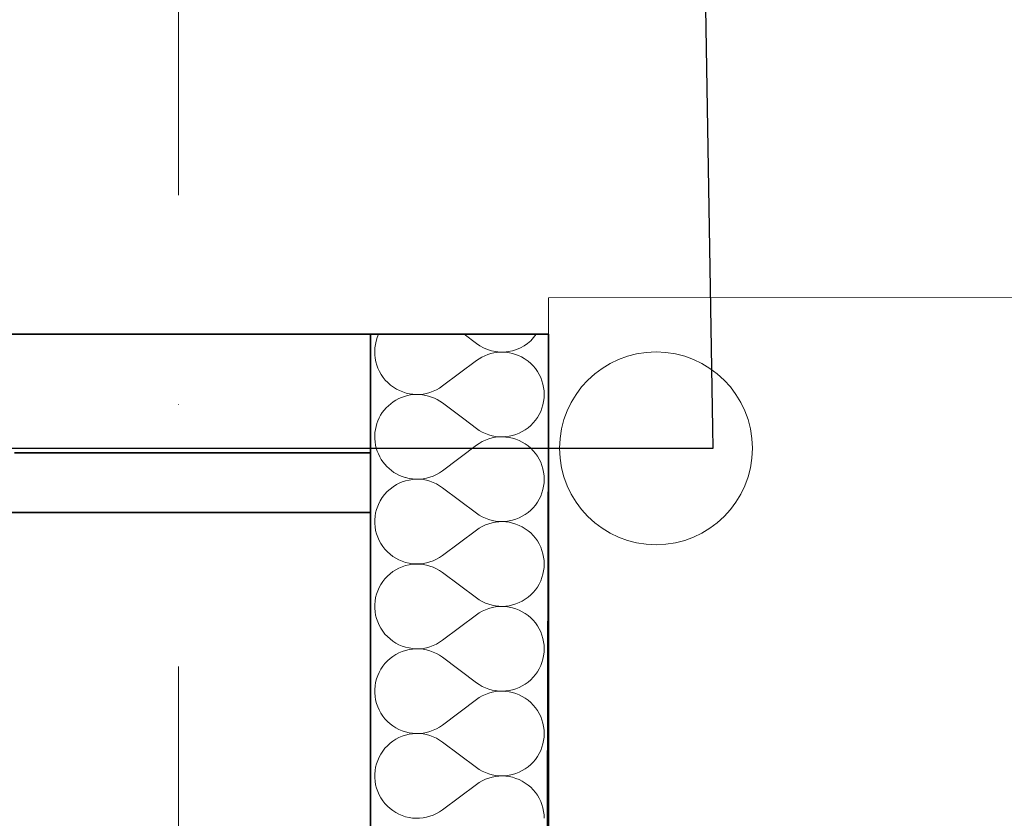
# Model space of a CAD drawing. Header units: millimetres. Extents: x -34676 to 172266, y 39940 to 476087.
# Tile 142 of 256: x 49951 to 50615, y 292979 to 293517. Entities that reach past the tile are written whole.
import ezdxf

# ---------------------------------------------------------------- set-up
doc = ezdxf.new("R2010")
doc.units = ezdxf.units.MM
doc.header["$MEASUREMENT"] = 0
doc.linetypes.add('Kropki i Kreski', pattern=[6.702778, 3.527778, -1.763889, 0, -1.411111])
for name, color, linetype in [('#podkład', 252, 'Continuous'), ('- A - ocieplenie', 7, 'Continuous'), ('2D - Rysunki i Obrazki', 7, 'Continuous'), ('Konstrukcja - Siatka mod', 7, 'Continuous'), ('Konstrukcja - Ściany zewnętrzne', 7, 'Continuous'), ('z JAN', 7, 'Continuous')]:
    doc.layers.add(name, color=color, linetype=linetype)

# ---------------------------------------------------------------- blocks, each defined once
blk = doc.blocks.new('*X221')
at = {"layer": '- A - ocieplenie', "color": 7, "linetype": 'Continuous', "lineweight": 13, "ltscale": 100}
for p, q in [((49860.19, 399445.2), (49868.52, 399438.94)), ((49845.67, 399410.37), (49868.52, 399427.52)), ((49845.67, 399398.94), (49860.05, 399388.15))]:
    blk.add_line(p, q, dxfattribs=at)
for centre, start, end in [((49828.52, 399433.23), 155.24169, 306.8699), ((49885.67, 399461.8), 233.1301, 324.46441), ((49885.67, 399404.66), 58.02755, 126.8699), ((49828.52, 399376.09), 53.1301, 253.79565), ((49828.52, 399318.94), 113.83212, 156.16788)]:
    blk.add_arc(centre, 28.57, start, end, dxfattribs=at)
blk = doc.blocks.new('UHYGFFFF')
at = {"layer": '- A - ocieplenie', "color": 252, "linetype": 'Continuous', "lineweight": 35, "ltscale": 100}
for p, q in [((49797.1, 399445.2), (49797.1, 399325.2)), ((49797.1, 399445.2), (49797.1, 399325.2)), ((49917.1, 396062.63), (49917.1, 399445.2)), ((49797.1, 399325.2), (49797.1, 396062.63))]:
    blk.add_line(p, q, dxfattribs=at)
at = {"layer": '- A - ocieplenie', "color": 252, "linetype": 'Continuous', "lineweight": 13, "ltscale": 100}
for p, q in [((49901.48, 399428.45), (49900.78, 399428.88)), ((49903.38, 399427.08), (49901.48, 399428.45)), ((49905.16, 399425.55), (49903.38, 399427.08)), ((49906.8, 399423.88), (49905.16, 399425.55)), ((49908.31, 399422.09), (49906.8, 399423.88)), ((49909.66, 399420.18), (49908.31, 399422.09)), ((49910.85, 399418.16), (49909.66, 399420.18)), ((49911.87, 399416.05), (49910.85, 399418.16)), ((49912.72, 399413.86), (49911.87, 399416.05)), ((49913.38, 399411.62), (49912.72, 399413.86)), ((49913.86, 399409.32), (49913.38, 399411.62)), ((49914.14, 399407), (49913.86, 399409.32)), ((49914.24, 399404.66), (49914.14, 399407)), ((49913.38, 399397.7), (49913.86, 399399.99)), ((49913.86, 399399.99), (49914.14, 399402.32)), ((49914.14, 399402.32), (49914.24, 399404.66)), ((49910.85, 399391.16), (49911.87, 399393.27)), ((49911.87, 399393.27), (49912.72, 399395.45)), ((49912.72, 399395.45), (49913.38, 399397.7)), ((49860.05, 399388.15), (49868.52, 399381.8)), ((49906.8, 399385.43), (49908.31, 399387.23)), ((49908.31, 399387.23), (49909.66, 399389.14)), ((49909.66, 399389.14), (49910.85, 399391.16)), ((49868.52, 399381.8), (49870.45, 399380.47)), ((49870.45, 399380.47), (49872.49, 399379.31)), ((49899.48, 399379.65), (49901.48, 399380.87)), ((49901.48, 399380.87), (49903.38, 399382.24)), ((49903.38, 399382.24), (49905.16, 399383.77)), ((49905.16, 399383.77), (49906.8, 399385.43)), ((49872.49, 399379.31), (49874.61, 399378.32)), ((49874.61, 399373.86), (49872.49, 399372.87)), ((49874.61, 399378.32), (49876.8, 399377.5)), ((49876.8, 399374.68), (49874.61, 399373.86)), ((49876.8, 399377.5), (49879.06, 399376.86)), ((49879.06, 399375.31), (49876.8, 399374.68)), ((49879.06, 399376.86), (49881.36, 399376.41)), ((49881.36, 399375.76), (49879.06, 399375.31)), ((49881.36, 399376.41), (49883.69, 399376.16)), ((49883.69, 399376.02), (49881.36, 399375.76)), ((49883.69, 399376.16), (49886.03, 399376.09)), ((49886.03, 399376.09), (49883.69, 399376.02)), ((49886.03, 399376.09), (49888.37, 399376.22)), ((49888.37, 399375.96), (49886.03, 399376.09)), ((49888.37, 399376.22), (49890.69, 399376.53)), ((49890.69, 399375.64), (49888.37, 399375.96)), ((49890.69, 399376.53), (49892.97, 399377.04)), ((49892.97, 399375.14), (49890.69, 399375.64)), ((49892.97, 399377.04), (49895.21, 399377.73)), ((49895.21, 399374.45), (49892.97, 399375.14)), ((49895.21, 399377.73), (49897.39, 399378.6)), ((49897.39, 399373.57), (49895.21, 399374.45)), ((49897.39, 399378.6), (49899.48, 399379.65)), ((49899.48, 399372.53), (49897.39, 399373.57)), ((49845.67, 399353.23), (49868.52, 399370.37)), ((49870.45, 399371.7), (49868.52, 399370.37)), ((49872.49, 399372.87), (49870.45, 399371.7)), ((49901.48, 399371.31), (49899.48, 399372.53)), ((49903.38, 399369.93), (49901.48, 399371.31)), ((49905.16, 399368.41), (49903.38, 399369.93)), ((49906.8, 399366.74), (49905.16, 399368.41)), ((49908.31, 399364.95), (49906.8, 399366.74)), ((49909.66, 399363.03), (49908.31, 399364.95)), ((49910.85, 399361.01), (49909.66, 399363.03)), ((49911.87, 399358.91), (49910.85, 399361.01)), ((49843.7, 399351.88), (49845.67, 399353.23)), ((49912.72, 399356.72), (49911.87, 399358.91)), ((49913.38, 399354.48), (49912.72, 399356.72)), ((49913.86, 399352.18), (49913.38, 399354.48)), ((49820.56, 399348.66), (49820.75, 399348.59)), ((49820.75, 399348.59), (49823.07, 399348.04)), ((49823.07, 399346.99), (49820.75, 399346.44)), ((49823.07, 399348.04), (49825.43, 399347.68)), ((49825.43, 399347.35), (49823.07, 399346.99)), ((49825.43, 399347.68), (49827.81, 399347.53)), ((49827.81, 399347.51), (49825.43, 399347.35)), ((49827.81, 399347.53), (49830.2, 399347.57)), ((49830.2, 399347.47), (49827.81, 399347.51)), ((49830.2, 399347.57), (49832.57, 399347.8)), ((49832.57, 399347.23), (49830.2, 399347.47)), ((49832.57, 399347.8), (49834.92, 399348.24)), ((49834.92, 399346.79), (49832.57, 399347.23)), ((49834.92, 399348.24), (49837.22, 399348.87)), ((49837.22, 399346.16), (49834.92, 399346.79)), ((49837.22, 399348.87), (49839.46, 399349.69)), ((49839.46, 399349.69), (49841.63, 399350.7)), ((49841.63, 399350.7), (49843.7, 399351.88)), ((49914.14, 399349.86), (49913.86, 399352.18)), ((49914.24, 399347.52), (49914.14, 399349.86)), ((49914.14, 399345.18), (49914.24, 399347.52)), ((49818.48, 399345.69), (49816.94, 399345.04)), ((49820.75, 399346.44), (49818.48, 399345.69)), ((49839.46, 399345.34), (49837.22, 399346.16)), ((49841.63, 399344.34), (49839.46, 399345.34)), ((49843.7, 399343.15), (49841.63, 399344.34)), ((49845.67, 399341.8), (49843.7, 399343.15)), ((49845.67, 399341.8), (49868.52, 399324.66)), ((49912.72, 399338.31), (49913.38, 399340.56)), ((49913.38, 399340.56), (49913.86, 399342.85)), ((49913.86, 399342.85), (49914.14, 399345.18)), ((49909.66, 399332), (49910.85, 399334.02)), ((49910.85, 399334.02), (49911.87, 399336.13)), ((49911.87, 399336.13), (49912.72, 399338.31)), ((49801.17, 399327.18), (49800.57, 399324.87)), ((49801.95, 399329.44), (49801.17, 399327.18)), ((49802.44, 399330.54), (49801.95, 399329.44)), ((49903.38, 399325.1), (49905.16, 399326.62)), ((49905.16, 399326.62), (49906.8, 399328.29)), ((49906.8, 399328.29), (49908.31, 399330.09)), ((49908.31, 399330.09), (49909.66, 399332)), ((49800.18, 399322.52), (49799.98, 399320.14)), ((49799.98, 399320.14), (49799.98, 399317.75)), ((49800.57, 399324.87), (49800.18, 399322.52)), ((49868.52, 399324.66), (49870.45, 399323.33)), ((49870.45, 399323.33), (49872.49, 399322.17)), ((49872.49, 399322.17), (49874.61, 399321.17)), ((49874.61, 399321.17), (49876.8, 399320.35)), ((49876.8, 399320.35), (49879.06, 399319.72)), ((49892.97, 399319.9), (49895.21, 399320.59)), ((49895.21, 399320.59), (49897.39, 399321.46)), ((49897.39, 399321.46), (49899.48, 399322.51)), ((49899.48, 399322.51), (49901.48, 399323.72)), ((49901.48, 399323.72), (49903.38, 399325.1)), ((49799.98, 399317.75), (49800.18, 399315.37)), ((49800.18, 399315.37), (49800.57, 399313.02)), ((49870.45, 399314.56), (49868.52, 399313.23)), ((49872.49, 399315.72), (49870.45, 399314.56)), ((49874.61, 399316.72), (49872.49, 399315.72)), ((49876.8, 399317.54), (49874.61, 399316.72)), ((49879.06, 399318.17), (49876.8, 399317.54)), ((49879.06, 399319.72), (49881.36, 399319.27)), ((49881.36, 399318.62), (49879.06, 399318.17)), ((49881.36, 399319.27), (49883.69, 399319.01)), ((49883.69, 399318.88), (49881.36, 399318.62)), ((49883.69, 399319.01), (49886.03, 399318.95)), ((49886.03, 399318.94), (49883.69, 399318.88)), ((49886.03, 399318.95), (49888.37, 399319.07)), ((49888.37, 399318.82), (49886.03, 399318.94)), ((49888.37, 399319.07), (49890.69, 399319.39)), ((49890.69, 399318.5), (49888.37, 399318.82)), ((49890.69, 399319.39), (49892.97, 399319.9)), ((49892.97, 399317.99), (49890.69, 399318.5)), ((49895.21, 399317.3), (49892.97, 399317.99)), ((49897.39, 399316.43), (49895.21, 399317.3)), ((49899.48, 399315.38), (49897.39, 399316.43)), ((49901.48, 399314.17), (49899.48, 399315.38)), ((49903.38, 399312.79), (49901.48, 399314.17)), ((49800.57, 399313.02), (49801.17, 399310.71)), ((49801.17, 399310.71), (49801.95, 399308.45)), ((49801.95, 399308.45), (49802.92, 399306.27)), ((49845.67, 399296.09), (49868.52, 399313.23)), ((49905.16, 399311.27), (49903.38, 399312.79)), ((49906.8, 399309.6), (49905.16, 399311.27)), ((49908.31, 399307.8), (49906.8, 399309.6)), ((49909.66, 399305.89), (49908.31, 399307.8)), ((49802.92, 399306.27), (49804.06, 399304.18)), ((49804.06, 399304.18), (49805.38, 399302.19)), ((49805.38, 399302.19), (49806.86, 399300.32)), ((49806.86, 399300.32), (49808.49, 399298.57)), ((49910.85, 399303.87), (49909.66, 399305.89)), ((49911.87, 399301.76), (49910.85, 399303.87)), ((49912.72, 399299.58), (49911.87, 399301.76)), ((49808.49, 399298.57), (49810.26, 399296.97)), ((49810.26, 399296.97), (49812.16, 399295.52)), ((49812.16, 399295.52), (49814.17, 399294.24)), ((49814.17, 399294.24), (49816.28, 399293.13)), ((49839.46, 399292.55), (49841.63, 399293.55)), ((49841.63, 399293.55), (49843.7, 399294.74)), ((49843.7, 399294.74), (49845.67, 399296.09)), ((49913.38, 399297.33), (49912.72, 399299.58)), ((49913.86, 399295.04), (49913.38, 399297.33)), ((49914.14, 399292.71), (49913.86, 399295.04)), ((49816.28, 399287.62), (49814.17, 399286.51)), ((49816.28, 399293.13), (49818.48, 399292.2)), ((49818.48, 399288.55), (49816.28, 399287.62)), ((49818.48, 399292.2), (49820.75, 399291.45)), ((49820.75, 399289.29), (49818.48, 399288.55)), ((49820.75, 399291.45), (49823.07, 399290.9)), ((49823.07, 399289.85), (49820.75, 399289.29)), ((49823.07, 399290.9), (49825.43, 399290.54)), ((49825.43, 399290.21), (49823.07, 399289.85)), ((49825.43, 399290.54), (49827.81, 399290.38)), ((49827.81, 399290.36), (49825.43, 399290.21)), ((49827.81, 399290.38), (49830.2, 399290.42)), ((49830.2, 399290.32), (49827.81, 399290.36)), ((49830.2, 399290.42), (49832.57, 399290.66)), ((49832.57, 399290.09), (49830.2, 399290.32)), ((49832.57, 399290.66), (49834.92, 399291.1)), ((49834.92, 399289.65), (49832.57, 399290.09)), ((49834.92, 399291.1), (49837.22, 399291.73)), ((49837.22, 399289.02), (49834.92, 399289.65)), ((49837.22, 399291.73), (49839.46, 399292.55)), ((49839.46, 399288.2), (49837.22, 399289.02)), ((49841.63, 399287.19), (49839.46, 399288.2)), ((49843.7, 399286.01), (49841.63, 399287.19)), ((49913.86, 399285.71), (49914.14, 399288.03)), ((49914.24, 399290.37), (49914.14, 399292.71)), ((49914.14, 399288.03), (49914.24, 399290.37)), ((49806.86, 399280.43), (49805.38, 399278.56)), ((49808.49, 399282.17), (49806.86, 399280.43)), ((49810.26, 399283.78), (49808.49, 399282.17)), ((49812.16, 399285.22), (49810.26, 399283.78)), ((49814.17, 399286.51), (49812.16, 399285.22)), ((49845.67, 399284.66), (49843.7, 399286.01)), ((49845.67, 399284.66), (49868.52, 399267.52)), ((49911.87, 399278.98), (49912.72, 399281.17)), ((49912.72, 399281.17), (49913.38, 399283.41)), ((49913.38, 399283.41), (49913.86, 399285.71)), ((49802.92, 399274.48), (49801.95, 399272.29)), ((49804.06, 399276.57), (49802.92, 399274.48)), ((49805.38, 399278.56), (49804.06, 399276.57)), ((49908.31, 399272.94), (49909.66, 399274.86)), ((49909.66, 399274.86), (49910.85, 399276.88)), ((49910.85, 399276.88), (49911.87, 399278.98)), ((49800.57, 399267.73), (49800.18, 399265.37)), ((49801.17, 399270.04), (49800.57, 399267.73)), ((49801.95, 399272.29), (49801.17, 399270.04)), ((49868.52, 399267.52), (49870.45, 399266.19)), ((49901.48, 399266.58), (49903.38, 399267.96)), ((49903.38, 399267.96), (49905.16, 399269.48)), ((49905.16, 399269.48), (49906.8, 399271.15)), ((49906.8, 399271.15), (49908.31, 399272.94)), ((49800.18, 399265.37), (49799.98, 399263)), ((49799.98, 399263), (49799.98, 399260.61)), ((49799.98, 399260.61), (49800.18, 399258.23)), ((49870.45, 399266.19), (49872.49, 399265.02)), ((49872.49, 399265.02), (49874.61, 399264.03)), ((49874.61, 399264.03), (49876.8, 399263.21)), ((49876.8, 399260.39), (49874.61, 399259.57)), ((49876.8, 399263.21), (49879.06, 399262.58)), ((49879.06, 399261.03), (49876.8, 399260.39)), ((49879.06, 399262.58), (49881.36, 399262.13)), ((49881.36, 399261.48), (49879.06, 399261.03)), ((49881.36, 399262.13), (49883.69, 399261.87)), ((49883.69, 399261.73), (49881.36, 399261.48)), ((49883.69, 399261.87), (49886.03, 399261.8)), ((49886.03, 399261.8), (49883.69, 399261.73)), ((49886.03, 399261.8), (49888.37, 399261.93)), ((49888.37, 399261.67), (49886.03, 399261.8)), ((49888.37, 399261.93), (49890.69, 399262.25)), ((49890.69, 399261.36), (49888.37, 399261.67)), ((49890.69, 399262.25), (49892.97, 399262.75)), ((49892.97, 399260.85), (49890.69, 399261.36)), ((49892.97, 399262.75), (49895.21, 399263.44)), ((49895.21, 399260.16), (49892.97, 399260.85)), ((49895.21, 399263.44), (49897.39, 399264.32)), ((49897.39, 399259.29), (49895.21, 399260.16)), ((49897.39, 399264.32), (49899.48, 399265.36)), ((49899.48, 399265.36), (49901.48, 399266.58)), ((49800.18, 399258.23), (49800.57, 399255.88)), ((49800.57, 399255.88), (49801.17, 399253.56)), ((49801.17, 399253.56), (49801.95, 399251.31)), ((49845.67, 399238.94), (49868.52, 399256.09)), ((49870.45, 399257.42), (49868.52, 399256.09)), ((49872.49, 399258.58), (49870.45, 399257.42)), ((49874.61, 399259.57), (49872.49, 399258.58)), ((49899.48, 399258.24), (49897.39, 399259.29)), ((49901.48, 399257.02), (49899.48, 399258.24)), ((49903.38, 399255.65), (49901.48, 399257.02)), ((49905.16, 399254.12), (49903.38, 399255.65)), ((49906.8, 399252.46), (49905.16, 399254.12)), ((49801.95, 399251.31), (49802.92, 399249.13)), ((49802.92, 399249.13), (49804.06, 399247.04)), ((49804.06, 399247.04), (49805.38, 399245.05)), ((49908.31, 399250.66), (49906.8, 399252.46)), ((49909.66, 399248.75), (49908.31, 399250.66)), ((49910.85, 399246.73), (49909.66, 399248.75)), ((49805.38, 399245.05), (49806.86, 399243.17)), ((49806.86, 399243.17), (49808.49, 399241.43)), ((49808.49, 399241.43), (49810.26, 399239.83)), ((49911.87, 399244.62), (49910.85, 399246.73)), ((49912.72, 399242.44), (49911.87, 399244.62)), ((49913.38, 399240.19), (49912.72, 399242.44)), ((49810.26, 399239.83), (49812.16, 399238.38)), ((49812.16, 399238.38), (49814.17, 399237.1)), ((49814.17, 399237.1), (49816.28, 399235.99)), ((49816.28, 399235.99), (49818.48, 399235.05)), ((49818.48, 399235.05), (49820.75, 399234.31)), ((49820.75, 399234.31), (49823.07, 399233.76)), ((49823.07, 399233.76), (49825.43, 399233.4)), ((49832.57, 399233.52), (49834.92, 399233.96)), ((49834.92, 399233.96), (49837.22, 399234.59)), ((49837.22, 399234.59), (49839.46, 399235.41)), ((49839.46, 399235.41), (49841.63, 399236.41)), ((49841.63, 399236.41), (49843.7, 399237.59)), ((49843.7, 399237.59), (49845.67, 399238.94)), ((49913.86, 399237.9), (49913.38, 399240.19)), ((49914.14, 399235.57), (49913.86, 399237.9)), ((49914.24, 399233.23), (49914.14, 399235.57)), ((49812.16, 399228.08), (49810.26, 399226.63)), ((49814.17, 399229.36), (49812.16, 399228.08)), ((49816.28, 399230.48), (49814.17, 399229.36)), ((49818.48, 399231.41), (49816.28, 399230.48)), ((49820.75, 399232.15), (49818.48, 399231.41)), ((49823.07, 399232.71), (49820.75, 399232.15)), ((49825.43, 399233.06), (49823.07, 399232.71)), ((49825.43, 399233.4), (49827.81, 399233.24)), ((49827.81, 399233.22), (49825.43, 399233.06)), ((49827.81, 399233.24), (49830.2, 399233.28)), ((49830.2, 399233.18), (49827.81, 399233.22)), ((49830.2, 399233.28), (49832.57, 399233.52)), ((49832.57, 399232.94), (49830.2, 399233.18)), ((49834.92, 399232.51), (49832.57, 399232.94)), ((49837.22, 399231.88), (49834.92, 399232.51)), ((49839.46, 399231.05), (49837.22, 399231.88)), ((49841.63, 399230.05), (49839.46, 399231.05)), ((49843.7, 399228.87), (49841.63, 399230.05)), ((49845.67, 399227.52), (49843.7, 399228.87)), ((49845.67, 399227.52), (49868.52, 399210.37)), ((49913.38, 399226.27), (49913.86, 399228.57)), ((49913.86, 399228.57), (49914.14, 399230.89)), ((49914.14, 399230.89), (49914.24, 399233.23)), ((49805.38, 399221.42), (49804.06, 399219.43)), ((49806.86, 399223.29), (49805.38, 399221.42)), ((49808.49, 399225.03), (49806.86, 399223.29)), ((49810.26, 399226.63), (49808.49, 399225.03)), ((49910.85, 399219.73), (49911.87, 399221.84)), ((49911.87, 399221.84), (49912.72, 399224.03)), ((49912.72, 399224.03), (49913.38, 399226.27)), ((49801.95, 399215.15), (49801.17, 399212.9)), ((49802.92, 399217.33), (49801.95, 399215.15)), ((49804.06, 399219.43), (49802.92, 399217.33)), ((49905.16, 399212.34), (49906.8, 399214.01)), ((49906.8, 399214.01), (49908.31, 399215.8)), ((49908.31, 399215.8), (49909.66, 399217.71)), ((49909.66, 399217.71), (49910.85, 399219.73)), ((49800.18, 399208.23), (49799.98, 399205.85)), ((49800.57, 399210.58), (49800.18, 399208.23)), ((49801.17, 399212.9), (49800.57, 399210.58)), ((49868.52, 399210.37), (49870.45, 399209.05)), ((49870.45, 399209.05), (49872.49, 399207.88)), ((49872.49, 399207.88), (49874.61, 399206.89)), ((49895.21, 399206.3), (49897.39, 399207.17)), ((49897.39, 399207.17), (49899.48, 399208.22)), ((49899.48, 399208.22), (49901.48, 399209.44)), ((49901.48, 399209.44), (49903.38, 399210.81)), ((49903.38, 399210.81), (49905.16, 399212.34)), ((49799.98, 399205.85), (49799.98, 399203.47)), ((49799.98, 399203.47), (49800.18, 399201.09)), ((49800.18, 399201.09), (49800.57, 399198.73)), ((49872.49, 399201.44), (49870.45, 399200.27)), ((49874.61, 399202.43), (49872.49, 399201.44)), ((49874.61, 399206.89), (49876.8, 399206.07)), ((49876.8, 399203.25), (49874.61, 399202.43)), ((49876.8, 399206.07), (49879.06, 399205.43)), ((49879.06, 399203.88), (49876.8, 399203.25)), ((49879.06, 399205.43), (49881.36, 399204.99)), ((49881.36, 399204.33), (49879.06, 399203.88)), ((49881.36, 399204.99), (49883.69, 399204.73)), ((49883.69, 399204.59), (49881.36, 399204.33)), ((49883.69, 399204.73), (49886.03, 399204.66)), ((49886.03, 399204.66), (49883.69, 399204.59)), ((49886.03, 399204.66), (49888.37, 399204.79)), ((49888.37, 399204.53), (49886.03, 399204.66)), ((49888.37, 399204.79), (49890.69, 399205.1)), ((49890.69, 399204.21), (49888.37, 399204.53)), ((49890.69, 399205.1), (49892.97, 399205.61)), ((49892.97, 399203.71), (49890.69, 399204.21)), ((49892.97, 399205.61), (49895.21, 399206.3)), ((49895.21, 399203.02), (49892.97, 399203.71)), ((49897.39, 399202.15), (49895.21, 399203.02)), ((49899.48, 399201.1), (49897.39, 399202.15)), ((49901.48, 399199.88), (49899.48, 399201.1)), ((49800.57, 399198.73), (49801.17, 399196.42)), ((49801.17, 399196.42), (49801.95, 399194.17)), ((49801.95, 399194.17), (49802.92, 399191.99)), ((49845.67, 399181.8), (49868.52, 399198.94)), ((49870.45, 399200.27), (49868.52, 399198.94)), ((49903.38, 399198.51), (49901.48, 399199.88)), ((49905.16, 399196.98), (49903.38, 399198.51)), ((49906.8, 399195.31), (49905.16, 399196.98)), ((49908.31, 399193.52), (49906.8, 399195.31)), ((49802.92, 399191.99), (49804.06, 399189.89)), ((49804.06, 399189.89), (49805.38, 399187.9)), ((49805.38, 399187.9), (49806.86, 399186.03)), ((49909.66, 399191.6), (49908.31, 399193.52)), ((49910.85, 399189.59), (49909.66, 399191.6)), ((49911.87, 399187.48), (49910.85, 399189.59)), ((49912.72, 399185.29), (49911.87, 399187.48)), ((49806.86, 399186.03), (49808.49, 399184.29)), ((49808.49, 399184.29), (49810.26, 399182.69)), ((49810.26, 399182.69), (49812.16, 399181.24)), ((49812.16, 399181.24), (49814.17, 399179.95)), ((49841.63, 399179.27), (49843.7, 399180.45)), ((49843.7, 399180.45), (49845.67, 399181.8)), ((49913.38, 399183.05), (49912.72, 399185.29)), ((49913.86, 399180.75), (49913.38, 399183.05)), ((49914.14, 399178.43), (49913.86, 399180.75)), ((49814.17, 399179.95), (49816.28, 399178.84)), ((49816.28, 399178.84), (49818.48, 399177.91)), ((49818.48, 399174.26), (49816.28, 399173.33)), ((49818.48, 399177.91), (49820.75, 399177.17)), ((49820.75, 399175.01), (49818.48, 399174.26)), ((49820.75, 399177.17), (49823.07, 399176.61)), ((49823.07, 399175.56), (49820.75, 399175.01)), ((49823.07, 399176.61), (49825.43, 399176.26)), ((49825.43, 399175.92), (49823.07, 399175.56)), ((49825.43, 399176.26), (49827.81, 399176.1)), ((49827.81, 399176.08), (49825.43, 399175.92)), ((49827.81, 399176.1), (49830.2, 399176.14)), ((49830.2, 399176.04), (49827.81, 399176.08)), ((49830.2, 399176.14), (49832.57, 399176.38)), ((49832.57, 399175.8), (49830.2, 399176.04)), ((49832.57, 399176.38), (49834.92, 399176.81)), ((49834.92, 399175.36), (49832.57, 399175.8)), ((49834.92, 399176.81), (49837.22, 399177.44)), ((49837.22, 399174.73), (49834.92, 399175.36)), ((49837.22, 399177.44), (49839.46, 399178.26)), ((49839.46, 399173.91), (49837.22, 399174.73)), ((49839.46, 399178.26), (49841.63, 399179.27)), ((49841.63, 399172.91), (49839.46, 399173.91)), ((49914.24, 399176.09), (49914.14, 399178.43)), ((49914.14, 399173.75), (49914.24, 399176.09)), ((49808.49, 399167.89), (49806.86, 399166.15)), ((49810.26, 399169.49), (49808.49, 399167.89)), ((49812.16, 399170.94), (49810.26, 399169.49)), ((49814.17, 399172.22), (49812.16, 399170.94)), ((49816.28, 399173.33), (49814.17, 399172.22)), ((49843.7, 399171.72), (49841.63, 399172.91)), ((49845.67, 399170.37), (49843.7, 399171.72)), ((49845.67, 399170.37), (49868.52, 399153.23)), ((49912.72, 399166.88), (49913.38, 399169.13)), ((49913.38, 399169.13), (49913.86, 399171.42)), ((49913.86, 399171.42), (49914.14, 399173.75)), ((49804.06, 399162.28), (49802.92, 399160.19)), ((49805.38, 399164.27), (49804.06, 399162.28)), ((49806.86, 399166.15), (49805.38, 399164.27)), ((49908.31, 399158.66), (49909.66, 399160.57)), ((49909.66, 399160.57), (49910.85, 399162.59)), ((49910.85, 399162.59), (49911.87, 399164.7)), ((49911.87, 399164.7), (49912.72, 399166.88)), ((49801.17, 399155.75), (49800.57, 399153.44)), ((49801.95, 399158.01), (49801.17, 399155.75)), ((49802.92, 399160.19), (49801.95, 399158.01)), ((49903.38, 399153.67), (49905.16, 399155.2)), ((49905.16, 399155.2), (49906.8, 399156.86)), ((49906.8, 399156.86), (49908.31, 399158.66)), ((49800.18, 399151.09), (49799.98, 399148.71)), ((49799.98, 399148.71), (49799.98, 399146.32)), ((49800.57, 399153.44), (49800.18, 399151.09)), ((49868.52, 399153.23), (49870.45, 399151.9)), ((49870.45, 399151.9), (49872.49, 399150.74)), ((49872.49, 399150.74), (49874.61, 399149.74)), ((49874.61, 399149.74), (49876.8, 399148.93)), ((49876.8, 399148.93), (49879.06, 399148.29)), ((49879.06, 399148.29), (49881.36, 399147.84)), ((49881.36, 399147.84), (49883.69, 399147.59)), ((49883.69, 399147.45), (49881.36, 399147.19)), ((49883.69, 399147.59), (49886.03, 399147.52)), ((49886.03, 399147.51), (49883.69, 399147.45)), ((49886.03, 399147.52), (49888.37, 399147.64)), ((49888.37, 399147.39), (49886.03, 399147.51)), ((49888.37, 399147.64), (49890.69, 399147.96)), ((49890.69, 399147.07), (49888.37, 399147.39)), ((49890.69, 399147.96), (49892.97, 399148.47)), ((49892.97, 399148.47), (49895.21, 399149.16)), ((49895.21, 399149.16), (49897.39, 399150.03)), ((49897.39, 399150.03), (49899.48, 399151.08)), ((49899.48, 399151.08), (49901.48, 399152.29)), ((49901.48, 399152.29), (49903.38, 399153.67)), ((49799.98, 399146.32), (49800.18, 399143.94)), ((49800.18, 399143.94), (49800.57, 399141.59)), ((49800.57, 399141.59), (49801.17, 399139.28)), ((49845.67, 399124.66), (49868.52, 399141.8)), ((49870.45, 399143.13), (49868.52, 399141.8)), ((49872.49, 399144.29), (49870.45, 399143.13)), ((49874.61, 399145.29), (49872.49, 399144.29)), ((49876.8, 399146.11), (49874.61, 399145.29)), ((49879.06, 399146.74), (49876.8, 399146.11)), ((49881.36, 399147.19), (49879.06, 399146.74)), ((49892.97, 399146.57), (49890.69, 399147.07)), ((49895.21, 399145.87), (49892.97, 399146.57)), ((49897.39, 399145), (49895.21, 399145.87)), ((49899.48, 399143.95), (49897.39, 399145)), ((49901.48, 399142.74), (49899.48, 399143.95)), ((49903.38, 399141.36), (49901.48, 399142.74)), ((49905.16, 399139.84), (49903.38, 399141.36)), ((49801.17, 399139.28), (49801.95, 399137.02)), ((49801.95, 399137.02), (49802.92, 399134.84)), ((49802.92, 399134.84), (49804.06, 399132.75)), ((49906.8, 399138.17), (49905.16, 399139.84)), ((49908.31, 399136.37), (49906.8, 399138.17)), ((49909.66, 399134.46), (49908.31, 399136.37)), ((49910.85, 399132.44), (49909.66, 399134.46)), ((49804.06, 399132.75), (49805.38, 399130.76)), ((49805.38, 399130.76), (49806.86, 399128.89)), ((49806.86, 399128.89), (49808.49, 399127.14)), ((49911.87, 399130.34), (49910.85, 399132.44)), ((49912.72, 399128.15), (49911.87, 399130.34)), ((49913.38, 399125.9), (49912.72, 399128.15)), ((49808.49, 399127.14), (49810.26, 399125.54)), ((49810.26, 399125.54), (49812.16, 399124.1)), ((49812.16, 399124.1), (49814.17, 399122.81)), ((49814.17, 399122.81), (49816.28, 399121.7)), ((49816.28, 399121.7), (49818.48, 399120.77)), ((49818.48, 399120.77), (49820.75, 399120.02)), ((49837.22, 399120.3), (49839.46, 399121.12)), ((49839.46, 399121.12), (49841.63, 399122.13)), ((49841.63, 399122.13), (49843.7, 399123.31)), ((49843.7, 399123.31), (49845.67, 399124.66)), ((49913.86, 399123.61), (49913.38, 399125.9)), ((49914.14, 399121.29), (49913.86, 399123.61)), ((49914.24, 399118.94), (49914.14, 399121.29)), ((49820.75, 399120.02), (49823.07, 399119.47)), ((49823.07, 399119.47), (49825.43, 399119.11)), ((49825.43, 399119.11), (49827.81, 399118.95)), ((49827.81, 399118.95), (49830.2, 399118.99)), ((49830.2, 399118.99), (49832.57, 399119.23)), ((49832.57, 399119.23), (49834.92, 399119.67)), ((49834.92, 399119.67), (49837.22, 399120.3))]:
    blk.add_line(p, q, dxfattribs=at)
at = {"layer": '- A - ocieplenie', "color": 252, "linetype": 'Continuous', "lineweight": 35, "ltscale": 100, "flags": 128}
for points in [[(49797.1, 399445.2), (46427.56, 399445.2)], [(49917.1, 399445.2), (49797.1, 399445.2)], [(46547.56, 399325.2), (49797.1, 399325.2)]]:
    blk.add_lwpolyline(points, dxfattribs=at)
at = {"layer": '2D - Rysunki i Obrazki', "color": 252, "linetype": 'Continuous', "lineweight": 13, "ltscale": 100}
blk.add_circle((49989.66, 399368.35), 65, dxfattribs=at)
at = {"layer": 'Konstrukcja - Siatka mod', "color": 252, "linetype": 'Kropki i Kreski', "lineweight": 13, "ltscale": 100}
blk.add_line((49667.56, 398868.6), (49667.56, 399868.6), dxfattribs=at)
at = {"layer": 'Konstrukcja - Ściany zewnętrzne', "color": 252, "linetype": 'Continuous', "lineweight": 35, "ltscale": 100}
blk.add_line((49797.1, 396062.63), (49797.1, 399365.2), dxfattribs=at)
at = {"layer": 'Konstrukcja - Ściany zewnętrzne', "color": 252, "linetype": 'Continuous', "lineweight": 35, "ltscale": 100, "flags": 128}
blk.add_lwpolyline([(49797.1, 399365.2), (49557.1, 399365.2)], dxfattribs=at)
at = {"layer": 'z JAN', "color": 252, "linetype": 'Continuous', "lineweight": 25, "ltscale": 100, "flags": 128}
blk.add_lwpolyline([(49528.23, 399368.35), (50028.25, 399368.35), (50002.55, 400905.83), (49514.84, 400903.25), (49516.4, 400724.45)], close=True, dxfattribs=at)
at = {"layer": 'z JAN', "color": 252, "linetype": 'Continuous', "lineweight": 13, "ltscale": 100, "flags": 128}
blk.add_lwpolyline([(49915.77, 398947), (50888.64, 398947), (50888.64, 399470.2), (49917.16, 399469.73)], close=True, dxfattribs=at)
at = {"color": 252, "linetype": 'Continuous', "lineweight": 20, "ltscale": 100}
blk.add_blockref('*X221', (0, 0), dxfattribs=at)

msp = doc.modelspace()

# ---------------------------------------------------------------- block references
at = {"layer": '#podkład'}
msp.add_blockref('UHYGFFFF', (390.91, -106139.89), dxfattribs=at)

doc.saveas('drawing.dxf')
